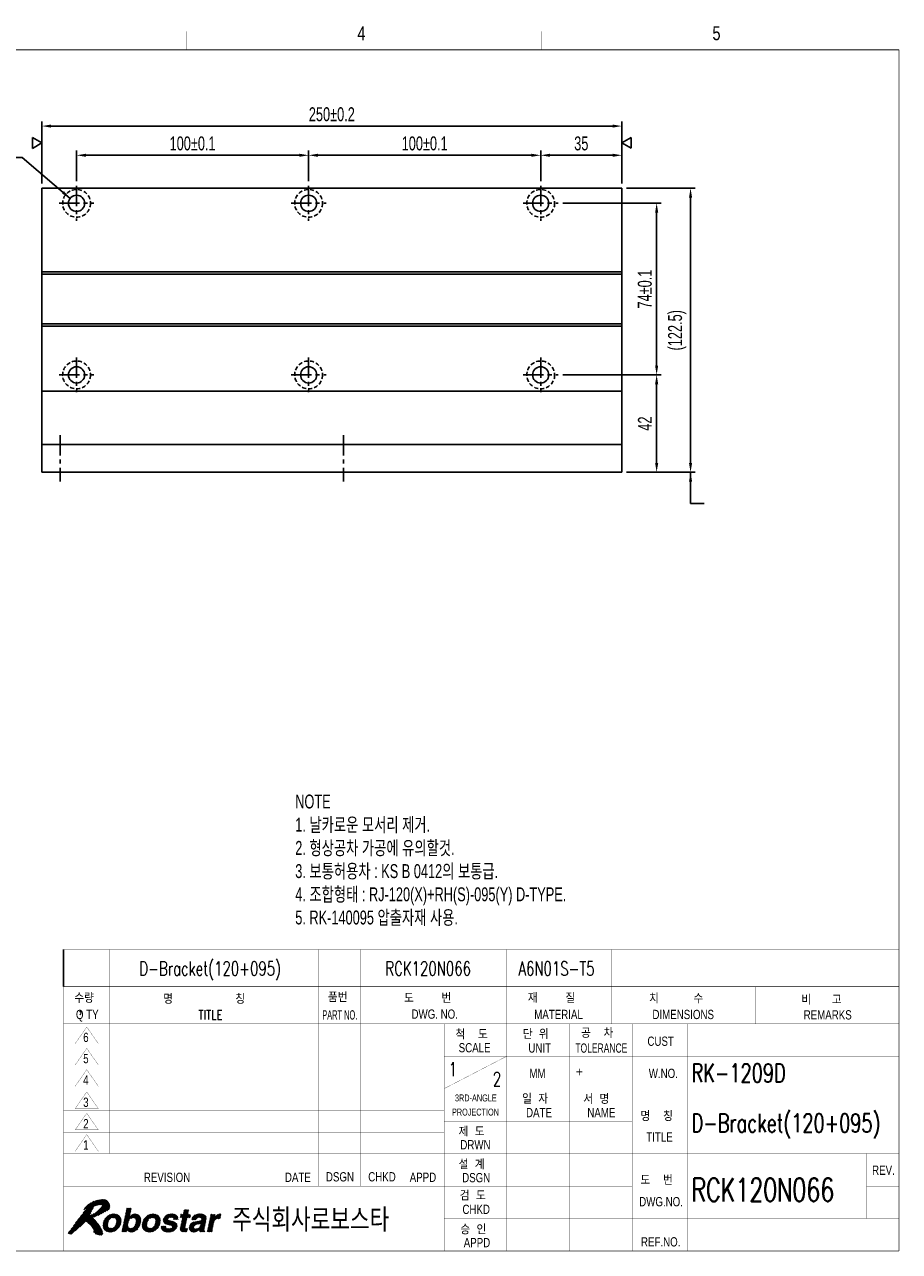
# Model space of a CAD drawing. Extents: x 14373 to 15142, y -9952 to -9412.
# Tile 2 of 2: x 14765 to 15142, y -9941 to -9412. Entities that reach past the tile are written whole.
import ezdxf
from ezdxf.enums import TextEntityAlignment as Align

# ---------------------------------------------------------------- set-up
doc = ezdxf.new("R2010")
doc.units = 0
doc.header["$LTSCALE"] = 7
doc.header["$MEASUREMENT"] = 0
doc.linetypes.add('CENTER', pattern=[2, 1.25, -0.25, 0.25, -0.25])
doc.linetypes.add('HIDDEN', pattern=[0.375, 0.25, -0.125])
doc.layers.get('0').update_dxf_attribs({"linetype": 'CONTINUOUS'})
doc.layers.get('DEFPOINTS').update_dxf_attribs({"linetype": 'CONTINUOUS'})
for name, color, linetype in [('1', 3, 'CENTER'), ('3', 4, 'CONTINUOUS'), ('CENTERLINE', 3, 'CENTER'), ('DIM', 4, 'CONTINUOUS'), ('DIMENSION', 4, 'CONTINUOUS'), ('HIDDENLINE', 5, 'HIDDEN')]:
    doc.layers.add(name, color=color, linetype=linetype)
doc.styles.add('GHS', font='romans.shx', dxfattribs={"bigfont": 'ghs.shx'})
doc.styles.add('HS', font='txt.shx', dxfattribs={"width": 0.8, "bigfont": 'hs.shx'})
doc.styles.add('KESTD1', font='simplex.shx', dxfattribs={"width": 0.7, "bigfont": 'hgs.shx'})
doc.styles.add('ROMANS', font='ROMANS.shx', dxfattribs={"width": 0.8})
doc.styles.get("Standard").update_dxf_attribs({"font": 'Gulim.ttf', "width": 0.7})
doc.dimstyles.new('A3', dxfattribs={"dimtxt": 3, "dimasz": 2, "dimexe": 1, "dimexo": 1, "dimgap": 1, "dimtad": 1, "dimdec": 4, "dimdsep": 46, "dimtxsty": 'Standard', "dimcen": 2.5, "dimclrd": 4, "dimclre": 4, "dimclrt": 9, "dimazin": 2, "dimtfac": 1, "dimtdec": 4, "dimtmove": 0, "dimatfit": 3, "dimfxl": 0, "dimtolj": 1, "dimarcsym": 0})

# ---------------------------------------------------------------- blocks, each defined once
blk = doc.blocks.new('*D14')
at = {"layer": 'DEFPOINTS', "color": 0}
for p in [(15022.23, -9482.55), (15051.8, -9482.55), (15022.23, -9605.05)]:
    blk.add_point(p, dxfattribs=at)
at = {"layer": 'DIMENSION', "color": 4, "lineweight": -2}
for p, q in [((15024.23, -9482.55), (15053.8, -9482.55)), ((15051.8, -9601.05), (15051.8, -9486.55)), ((15024.23, -9605.05), (15053.8, -9605.05))]:
    blk.add_line(p, q, dxfattribs=at)
at = {"layer": 'DIMENSION', "color": 4}
for points in [[(15051.14, -9486.55), (15052.47, -9486.55), (15051.8, -9482.55)], [(15051.14, -9601.05), (15052.47, -9601.05), (15051.8, -9605.05)]]:
    blk.add_solid(points, dxfattribs=at)
at = {"layer": 'DIMENSION', "color": 9, "insert": (15046.03, -9543.8), "char_height": 6, "attachment_point": 5, "rotation": 90}
blk.add_mtext('\\A1;(122.5)', dxfattribs=at)
blk = doc.blocks.new('*D13')
at = {"layer": 'DEFPOINTS', "color": 0}
for p in [(14994.73, -9489.05), (15037.19, -9489.05), (14994.73, -9563.05)]:
    blk.add_point(p, dxfattribs=at)
at = {"layer": 'DIMENSION', "color": 4, "lineweight": -2}
for p, q in [((14996.73, -9489.05), (15039.19, -9489.05)), ((15037.19, -9559.05), (15037.19, -9493.05)), ((14996.73, -9563.05), (15039.19, -9563.05))]:
    blk.add_line(p, q, dxfattribs=at)
at = {"layer": 'DIMENSION', "color": 4}
for points in [[(15036.53, -9493.05), (15037.86, -9493.05), (15037.19, -9489.05)], [(15036.53, -9559.05), (15037.86, -9559.05), (15037.19, -9563.05)]]:
    blk.add_solid(points, dxfattribs=at)
at = {"layer": 'DIMENSION', "color": 9, "insert": (15032.11, -9526.05), "char_height": 6, "attachment_point": 5, "rotation": 90}
blk.add_mtext('\\A1;74±0.1', dxfattribs=at)
blk = doc.blocks.new('*D12')
at = {"layer": 'DEFPOINTS', "color": 0}
for p in [(14994.73, -9563.05), (15037.19, -9563.05), (15022.23, -9605.05)]:
    blk.add_point(p, dxfattribs=at)
at = {"layer": 'DIMENSION', "color": 4, "lineweight": -2}
for p, q in [((14996.73, -9563.05), (15039.19, -9563.05)), ((15037.19, -9601.05), (15037.19, -9567.05)), ((15024.23, -9605.05), (15039.19, -9605.05))]:
    blk.add_line(p, q, dxfattribs=at)
at = {"layer": 'DIMENSION', "color": 4}
for points in [[(15036.53, -9567.05), (15037.86, -9567.05), (15037.19, -9563.05)], [(15036.53, -9601.05), (15037.86, -9601.05), (15037.19, -9605.05)]]:
    blk.add_solid(points, dxfattribs=at)
at = {"layer": 'DIMENSION', "color": 9, "insert": (15032.11, -9584.05), "char_height": 6, "attachment_point": 5, "rotation": 90}
blk.add_mtext('\\A1;42', dxfattribs=at)
blk = doc.blocks.new('SF10', base_point=(-7639.68, -6381.14))
at = {"layer": 'DIMENSION'}
for p, q in [((-7639.68, -6380.14), (-7639.1, -6381.14)), ((-7639.68, -6380.14), (-7638.52, -6380.14)), ((-7638.52, -6380.14), (-7639.1, -6381.14))]:
    blk.add_line(p, q, dxfattribs=at)
blk = doc.blocks.new('*D11')
at = {"layer": 'DEFPOINTS', "color": 0}
for p in [(15022.23, -9455.75), (14772.23, -9482.55), (15022.23, -9482.55)]:
    blk.add_point(p, dxfattribs=at)
at = {"layer": 'DIMENSION', "color": 4, "lineweight": -2}
for p, q in [((14772.23, -9480.55), (14772.23, -9453.75)), ((15022.23, -9480.55), (15022.23, -9453.75)), ((14776.23, -9455.75), (15018.23, -9455.75))]:
    blk.add_line(p, q, dxfattribs=at)
at = {"layer": 'DIMENSION', "color": 4}
for points in [[(14776.23, -9455.09), (14776.23, -9456.42), (14772.23, -9455.75)], [(15018.23, -9455.09), (15018.23, -9456.42), (15022.23, -9455.75)]]:
    blk.add_solid(points, dxfattribs=at)
at = {"layer": 'DIMENSION', "color": 9, "insert": (14897.23, -9450.68), "char_height": 6, "attachment_point": 5}
blk.add_mtext('\\A1;250±0.2', dxfattribs=at)
blk = doc.blocks.new('*D10')
at = {"layer": 'DEFPOINTS', "color": 0}
for p in [(14887.23, -9468.34), (14787.23, -9481.55), (14887.23, -9481.55)]:
    blk.add_point(p, dxfattribs=at)
at = {"layer": 'DIMENSION', "color": 4, "lineweight": -2}
for p, q in [((14787.23, -9479.55), (14787.23, -9466.34)), ((14791.23, -9468.34), (14883.23, -9468.34)), ((14887.23, -9479.55), (14887.23, -9466.34))]:
    blk.add_line(p, q, dxfattribs=at)
at = {"layer": 'DIMENSION', "color": 4}
for points in [[(14791.23, -9467.68), (14791.23, -9469.01), (14787.23, -9468.34)], [(14883.23, -9467.68), (14883.23, -9469.01), (14887.23, -9468.34)]]:
    blk.add_solid(points, dxfattribs=at)
at = {"layer": 'DIMENSION', "color": 9, "insert": (14837.23, -9463.26), "char_height": 6, "attachment_point": 5}
blk.add_mtext('\\A1;100±0.1', dxfattribs=at)
blk = doc.blocks.new('*D9')
at = {"layer": 'DEFPOINTS', "color": 0}
for p in [(14987.23, -9468.34), (14887.23, -9481.55), (14987.23, -9481.55)]:
    blk.add_point(p, dxfattribs=at)
at = {"layer": 'DIMENSION', "color": 4, "lineweight": -2}
for p, q in [((14887.23, -9479.55), (14887.23, -9466.34)), ((14891.23, -9468.34), (14983.23, -9468.34)), ((14987.23, -9479.55), (14987.23, -9466.34))]:
    blk.add_line(p, q, dxfattribs=at)
at = {"layer": 'DIMENSION', "color": 4}
for points in [[(14891.23, -9467.68), (14891.23, -9469.01), (14887.23, -9468.34)], [(14983.23, -9467.68), (14983.23, -9469.01), (14987.23, -9468.34)]]:
    blk.add_solid(points, dxfattribs=at)
at = {"layer": 'DIMENSION', "color": 9, "insert": (14937.23, -9463.26), "char_height": 6, "attachment_point": 5}
blk.add_mtext('\\A1;100±0.1', dxfattribs=at)
blk = doc.blocks.new('*D8')
at = {"layer": 'DEFPOINTS', "color": 0}
for p in [(15022.23, -9468.34), (14987.23, -9481.55), (15022.23, -9482.55)]:
    blk.add_point(p, dxfattribs=at)
at = {"layer": 'DIMENSION', "color": 4, "lineweight": -2}
for p, q in [((14987.23, -9479.55), (14987.23, -9466.34)), ((14991.23, -9468.34), (15018.23, -9468.34)), ((15022.23, -9480.55), (15022.23, -9466.34))]:
    blk.add_line(p, q, dxfattribs=at)
at = {"layer": 'DIMENSION', "color": 4}
for points in [[(14991.23, -9467.68), (14991.23, -9469.01), (14987.23, -9468.34)], [(15018.23, -9467.68), (15018.23, -9469.01), (15022.23, -9468.34)]]:
    blk.add_solid(points, dxfattribs=at)
at = {"layer": 'DIMENSION', "color": 9, "insert": (15004.73, -9463.27), "char_height": 6, "attachment_point": 5}
blk.add_mtext('\\A1;35', dxfattribs=at)
blk = doc.blocks.new('*X1')
at = {"color": 0}
for p, q in [((8.49, 5.4), (11.07, 7.98)), ((8.51, 5.59), (10.91, 7.99)), ((8.53, 5.79), (10.72, 7.98)), ((8.55, 5.98), (10.52, 7.96)), ((10.39, 7.12), (11.23, 7.96)), ((12.85, 5.52), (15.32, 7.98)), ((12.9, 5.74), (15.11, 7.96)), ((13.14, 6.86), (14.39, 8.11)), ((13.19, 7.09), (14.44, 8.34)), ((13.23, 7.31), (14.48, 8.56)), ((13.28, 7.54), (14.53, 8.79)), ((13.33, 7.76), (14.58, 9.01)), ((13.38, 7.99), (14.6, 9.21)), ((13.42, 8.21), (14.42, 9.21)), ((13.47, 8.44), (14.24, 9.21)), ((13.52, 8.66), (14.07, 9.21)), ((13.57, 8.88), (13.89, 9.21)), ((13.62, 9.11), (13.71, 9.21)), ((14.54, 7.03), (15.5, 7.99)), ((14.81, 7.12), (15.66, 7.97)), ((15.01, 7.14), (15.81, 7.95)), ((16.95, 5.55), (19.39, 7.99)), ((16.97, 5.74), (19.21, 7.98)), ((16.98, 5.94), (19.01, 7.96)), ((17.04, 6.17), (18.81, 7.94)), ((18.58, 7), (19.55, 7.97)), ((18.88, 7.13), (19.71, 7.95)), ((21.49, 6.55), (22.9, 7.96)), ((21.51, 6.39), (23.09, 7.98)), ((21.52, 6.23), (23.28, 7.99)), ((21.59, 6.13), (23.45, 7.99)), ((22.87, 7.23), (23.62, 7.98)), ((23.07, 7.25), (23.77, 7.95)), ((25.14, 7.2), (26.85, 8.91)), ((25.31, 7.2), (26.97, 8.85)), ((25.49, 7.2), (26.92, 8.63)), ((25.53, 6.71), (26.78, 7.95)), ((25.58, 6.93), (26.83, 8.18)), ((25.63, 7.15), (26.88, 8.4)), ((25.82, 8.05), (26.67, 8.91)), ((25.86, 8.28), (26.5, 8.91)), ((25.91, 8.5), (26.32, 8.91)), ((25.96, 8.73), (26.14, 8.91)), ((27.64, 6.69), (28.89, 7.94)), ((27.81, 6.69), (29.1, 7.98)), ((27.99, 6.69), (29.29, 7.99)), ((28.17, 6.69), (29.47, 8)), ((28.34, 6.69), (29.64, 7.99)), ((29.02, 7.19), (29.81, 7.98)), ((29.22, 7.21), (29.95, 7.95)), ((31.21, 5.32), (33.89, 7.99)), ((31.26, 5.54), (33.71, 7.99)), ((31.31, 5.76), (33.51, 7.97)), ((8.52, 5.25), (9.68, 6.41)), ((8.55, 5.1), (9.59, 6.15)), ((8.58, 4.96), (9.54, 5.92)), ((8.62, 6.23), (10.31, 7.92)), ((8.64, 4.84), (9.52, 5.72)), ((8.7, 6.49), (10.04, 7.84)), ((8.7, 4.73), (9.52, 5.54)), ((8.77, 4.61), (9.54, 5.39)), ((8.88, 6.84), (9.71, 7.68)), ((9.99, 4.07), (12.42, 6.5)), ((10.17, 4.08), (12.4, 6.3)), ((10.37, 4.1), (12.38, 6.1)), ((10.58, 4.12), (12.32, 5.87)), ((10.6, 7.15), (11.38, 7.94)), ((10.78, 7.16), (11.51, 7.89)), ((10.84, 4.21), (12.23, 5.6)), ((10.93, 7.13), (11.64, 7.84)), ((11.05, 5.31), (12.42, 6.68)), ((11.06, 7.09), (11.77, 7.79)), ((11.17, 7.02), (11.87, 7.71)), ((11.26, 6.93), (11.96, 7.64)), ((11.26, 5.69), (12.4, 6.83)), ((11.33, 6.82), (12.06, 7.56)), ((11.34, 5.95), (12.37, 6.98)), ((11.37, 6.69), (12.14, 7.46)), ((11.38, 6.17), (12.34, 7.12)), ((11.4, 6.54), (12.21, 7.35)), ((11.4, 6.36), (12.28, 7.24)), ((12.57, 4.17), (13.86, 5.46)), ((12.61, 4.39), (13.85, 5.63)), ((12.66, 4.62), (13.87, 5.83)), ((12.71, 4.84), (13.91, 6.05)), ((12.73, 4.16), (13.89, 5.32)), ((12.76, 5.07), (13.99, 6.3)), ((12.8, 5.29), (14.14, 6.63)), ((12.95, 5.97), (14.85, 7.87)), ((13, 6.19), (14.24, 7.44)), ((13.04, 6.42), (14.29, 7.66)), ((13.09, 6.64), (14.34, 7.89)), ((14.27, 4.1), (16.65, 6.49)), ((14.41, 4.07), (16.63, 6.29)), ((14.58, 4.06), (16.6, 6.09)), ((14.78, 4.09), (16.54, 5.84)), ((14.99, 4.12), (16.46, 5.59)), ((15.16, 7.12), (15.94, 7.9)), ((15.19, 5.21), (16.67, 6.68)), ((15.29, 7.08), (16.06, 7.84)), ((15.4, 7.01), (16.18, 7.79)), ((15.46, 5.65), (16.65, 6.84)), ((15.49, 6.91), (16.27, 7.7)), ((15.55, 6.81), (16.36, 7.61)), ((15.55, 5.92), (16.63, 7)), ((15.59, 6.67), (16.44, 7.52)), ((15.6, 6.14), (16.61, 7.15)), ((15.62, 6.51), (16.5, 7.4)), ((15.62, 6.34), (16.55, 7.27)), ((16.94, 5.37), (18.28, 6.71)), ((16.97, 5.22), (18.1, 6.34)), ((17, 5.07), (18.02, 6.09)), ((17.03, 4.92), (17.98, 5.87)), ((17.09, 4.81), (17.96, 5.68)), ((17.13, 6.43), (18.55, 7.86)), ((17.16, 4.7), (17.96, 5.5)), ((17.23, 4.59), (17.99, 5.36)), ((17.25, 6.73), (18.26, 7.74)), ((18.31, 4.08), (20.87, 6.64)), ((18.47, 4.06), (20.85, 6.45)), ((18.66, 4.08), (20.84, 6.25)), ((18.86, 4.1), (20.82, 6.06)), ((19.08, 4.15), (20.74, 5.8)), ((19.09, 7.16), (19.86, 7.92)), ((19.26, 7.15), (19.98, 7.88)), ((19.34, 4.23), (20.65, 5.54)), ((19.41, 7.13), (20.11, 7.83)), ((19.53, 7.07), (20.24, 7.77)), ((19.64, 7), (20.33, 7.7)), ((19.67, 5.62), (20.84, 6.79)), ((19.72, 6.91), (20.43, 7.62)), ((19.77, 5.89), (20.82, 6.94)), ((19.79, 6.79), (20.53, 7.54)), ((19.82, 6.65), (20.6, 7.43)), ((19.82, 6.12), (20.79, 7.09)), ((19.84, 6.32), (20.73, 7.21)), ((19.85, 6.5), (20.67, 7.32)), ((21.04, 5.04), (21.35, 5.36)), ((21.04, 5.22), (21.18, 5.36)), ((21.05, 4.87), (21.53, 5.36)), ((21.1, 4.75), (21.71, 5.36)), ((21.15, 4.62), (21.88, 5.36)), ((21.22, 4.52), (22.05, 5.35)), ((21.47, 6.72), (22.69, 7.93)), ((21.54, 6.96), (22.42, 7.84)), ((21.69, 6.04), (22.49, 6.84)), ((21.78, 5.96), (22.55, 6.73)), ((21.79, 7.38), (22.01, 7.61)), ((21.87, 5.87), (22.64, 6.65)), ((22, 5.82), (22.78, 6.6)), ((22.13, 5.78), (22.91, 6.56)), ((22.26, 5.73), (23.05, 6.52)), ((22.39, 5.69), (23.19, 6.49)), ((22.53, 5.65), (23.34, 6.46)), ((22.54, 4.06), (24.39, 5.92)), ((22.68, 5.62), (23.48, 6.42)), ((22.72, 4.07), (24.43, 5.78)), ((22.82, 5.59), (23.62, 6.38)), ((22.91, 4.08), (24.45, 5.62)), ((22.97, 5.55), (23.75, 6.34)), ((23.1, 5.51), (23.88, 6.29)), ((23.13, 4.13), (24.47, 5.46)), ((23.23, 5.47), (24.01, 6.24)), ((23.24, 7.24), (23.92, 7.92)), ((23.35, 5.41), (24.12, 6.17)), ((23.4, 7.22), (24.05, 7.88)), ((23.41, 5.29), (24.21, 6.09)), ((23.44, 5.15), (24.3, 6.01)), ((23.53, 7.18), (24.17, 7.82)), ((23.63, 7.1), (24.29, 7.77)), ((23.68, 6.98), (24.38, 7.68)), ((23.7, 6.82), (24.48, 7.6)), ((23.82, 6.76), (24.55, 7.49)), ((23.99, 6.76), (24.6, 7.37)), ((24.17, 6.76), (24.65, 7.24)), ((24.35, 6.76), (24.66, 7.07)), ((24.52, 6.76), (24.66, 6.9)), ((25.12, 4.7), (26.35, 5.93)), ((25.13, 4.54), (26.3, 5.71)), ((25.15, 4.91), (26.4, 6.16)), ((25.17, 7.41), (25.66, 7.9)), ((25.18, 4.41), (26.25, 5.49)), ((25.2, 5.13), (26.45, 6.38)), ((25.22, 7.63), (25.49, 7.9)), ((25.24, 5.36), (26.49, 6.61)), ((25.27, 7.86), (25.31, 7.9)), ((25.29, 5.58), (26.54, 6.83)), ((25.34, 5.81), (26.59, 7.06)), ((25.39, 6.03), (27.25, 7.9)), ((25.44, 6.26), (27.08, 7.9)), ((25.48, 6.48), (26.9, 7.9)), ((26.73, 7.2), (27.37, 7.83)), ((26.9, 7.2), (27.32, 7.61)), ((27.07, 4.89), (28.55, 6.36)), ((27.08, 7.2), (27.27, 7.38)), ((27.09, 4.72), (28.75, 6.39)), ((27.09, 5.08), (28.33, 6.32)), ((27.12, 4.58), (28.96, 6.42)), ((27.15, 5.32), (28.09, 6.26)), ((27.18, 4.46), (29.17, 6.45)), ((27.3, 5.64), (27.76, 6.1)), ((27.61, 6.84), (28.66, 7.89)), ((27.74, 7.15), (28.37, 7.77)), ((28.42, 4.11), (30.63, 6.32)), ((28.61, 5.72), (29.37, 6.48)), ((28.67, 4.19), (30.58, 6.1)), ((28.84, 5.77), (30.64, 7.57)), ((29.04, 4.39), (30.53, 5.87)), ((29.05, 5.8), (30.7, 7.45)), ((29.27, 5.85), (30.75, 7.33)), ((29.31, 4.48), (30.48, 5.65)), ((29.31, 4.3), (30.43, 5.42)), ((29.38, 7.2), (30.1, 7.92)), ((29.38, 5.25), (30.67, 6.54)), ((29.5, 5.55), (30.72, 6.77)), ((29.53, 7.17), (30.23, 7.87)), ((29.55, 5.77), (30.75, 6.98)), ((29.56, 5.96), (30.76, 7.16)), ((29.65, 7.12), (30.35, 7.82)), ((29.73, 7.02), (30.46, 7.75)), ((29.76, 6.87), (30.56, 7.67)), ((30.97, 4.19), (32.22, 5.44)), ((31.02, 4.42), (32.27, 5.67)), ((31.07, 4.64), (32.32, 5.89)), ((31.12, 4.87), (32.37, 6.12)), ((31.16, 5.09), (32.45, 6.38)), ((31.36, 5.99), (33.25, 7.89)), ((31.4, 6.21), (32.6, 7.41)), ((31.45, 6.44), (32.65, 7.63)), ((31.5, 6.66), (32.69, 7.86)), ((31.55, 6.89), (32.56, 7.9)), ((31.59, 7.11), (32.38, 7.9)), ((31.64, 7.34), (32.2, 7.9)), ((31.69, 7.56), (32.03, 7.9)), ((31.74, 7.79), (31.85, 7.9)), ((32.98, 6.91), (33.92, 7.85)), ((33.22, 6.97), (33.87, 7.62)), ((33.42, 6.99), (33.83, 7.4)), ((33.6, 7), (33.78, 7.18)), ((8.84, 4.51), (9.58, 5.25)), ((8.94, 4.44), (9.65, 5.14)), ((9.04, 4.36), (9.73, 5.05)), ((9.14, 4.28), (9.84, 4.98)), ((9.26, 4.23), (9.97, 4.93)), ((9.39, 4.18), (10.12, 4.91)), ((9.52, 4.13), (10.29, 4.9)), ((9.67, 4.1), (10.5, 4.93)), ((9.83, 4.09), (10.82, 5.07)), ((11.15, 4.34), (12.09, 5.28)), ((12.91, 4.16), (13.94, 5.19)), ((13.09, 4.16), (14.01, 5.09)), ((13.26, 4.16), (13.6, 4.49)), ((13.44, 4.16), (13.55, 4.27)), ((13.67, 4.57), (14.1, 5)), ((13.73, 4.45), (14.21, 4.93)), ((13.81, 4.36), (14.35, 4.9)), ((13.9, 4.27), (14.51, 4.87)), ((14.01, 4.2), (14.71, 4.9)), ((14.13, 4.15), (15.04, 5.05)), ((15.25, 4.2), (16.31, 5.27)), ((15.69, 4.46), (16.01, 4.79)), ((17.31, 4.5), (18.04, 5.23)), ((17.41, 4.42), (18.11, 5.12)), ((17.51, 4.34), (18.2, 5.03)), ((17.61, 4.26), (18.31, 4.96)), ((17.74, 4.22), (18.45, 4.93)), ((17.87, 4.17), (18.6, 4.9)), ((17.99, 4.12), (18.79, 4.91)), ((18.15, 4.1), (18.99, 4.94)), ((19.7, 4.41), (20.46, 5.17)), ((21.31, 4.43), (22.05, 5.17)), ((21.4, 4.35), (22.09, 5.04)), ((21.52, 4.29), (22.18, 4.94)), ((21.64, 4.23), (22.29, 4.88)), ((21.76, 4.17), (22.43, 4.84)), ((21.91, 4.14), (22.58, 4.82)), ((22.05, 4.11), (22.75, 4.81)), ((22.2, 4.09), (22.94, 4.82)), ((22.37, 4.07), (23.19, 4.9)), ((23.37, 4.19), (24.45, 5.27)), ((23.65, 4.3), (24.34, 4.98)), ((25.25, 4.31), (26.21, 5.26)), ((25.35, 4.23), (26.17, 5.04)), ((25.49, 4.19), (26.22, 4.92)), ((25.62, 4.14), (26.35, 4.87)), ((25.79, 4.13), (26.52, 4.86)), ((25.95, 4.12), (26.7, 4.87)), ((26.13, 4.12), (26.7, 4.69)), ((26.31, 4.12), (26.65, 4.47)), ((26.49, 4.13), (26.6, 4.24)), ((27.25, 4.36), (28.09, 5.2)), ((27.34, 4.27), (28.09, 5.02)), ((27.44, 4.2), (28.15, 4.9)), ((27.57, 4.14), (28.24, 4.82)), ((27.7, 4.1), (28.37, 4.77)), ((27.85, 4.08), (28.55, 4.77)), ((28.02, 4.06), (28.77, 4.82)), ((28.21, 4.08), (29.08, 4.95)), ((29.35, 4.16), (30.39, 5.2)), ((29.53, 4.16), (30.34, 4.97)), ((29.7, 4.16), (30.3, 4.76)), ((29.88, 4.16), (30.28, 4.56)), ((30.06, 4.16), (30.31, 4.41)), ((30.23, 4.16), (30.39, 4.32)), ((31.12, 4.16), (32.18, 5.22)), ((31.29, 4.16), (32.13, 4.99)), ((31.47, 4.16), (32.08, 4.77)), ((31.65, 4.16), (32.03, 4.54)), ((31.82, 4.16), (31.98, 4.32))]:
    blk.add_line(p, q, dxfattribs=at)
blk = doc.blocks.new('*X2')
at = {"color": 0}
for p, q in [((2.13, 5.4), (7.75, 11.03)), ((2.6, 6.05), (7.53, 10.98)), ((3.09, 6.72), (7.3, 10.93)), ((3.62, 7.42), (7.08, 10.88)), ((4.25, 8.23), (6.86, 10.84)), ((4.83, 8.99), (6.55, 10.71)), ((5.05, 6.2), (9.58, 10.73)), ((5.15, 6.12), (9.65, 10.62)), ((6.55, 9.65), (7.97, 11.06)), ((6.85, 9.77), (8.18, 11.1)), ((7.1, 9.84), (8.37, 11.11)), ((7.32, 9.89), (8.55, 11.11)), ((7.53, 9.92), (8.72, 11.11)), ((7.73, 9.94), (8.87, 11.08)), ((7.92, 9.96), (9.01, 11.05)), ((8.11, 9.97), (9.15, 11.01)), ((8.22, 9.54), (9.49, 10.81)), ((8.25, 9.93), (9.26, 10.94)), ((8.29, 9.8), (9.37, 10.88)), ((1.02, 3.77), (6.2, 8.94)), ((1.09, 4.01), (6.36, 9.27)), ((1.16, 3.72), (6.04, 8.6)), ((1.3, 3.69), (5.87, 8.26)), ((1.64, 4.74), (6.53, 9.63)), ((4.36, 8.87), (5.87, 10.38)), ((4.5, 9.19), (5.44, 10.12)), ((4.79, 9.12), (6.22, 10.55)), ((4.84, 6.34), (6.57, 8.07)), ((4.94, 6.27), (7.07, 8.4)), ((6.53, 7.33), (9.72, 10.52)), ((6.82, 7.44), (9.78, 10.4)), ((7.12, 7.56), (9.84, 10.28)), ((7.43, 7.69), (9.88, 10.15)), ((7.76, 7.85), (9.92, 10.01)), ((8.1, 8.01), (9.95, 9.86)), ((8.47, 8.2), (9.95, 9.69)), ((8.87, 8.43), (9.95, 9.51)), ((9.32, 8.7), (9.89, 9.27)), ((1.45, 3.66), (5.66, 7.87)), ((1.62, 3.65), (5.61, 7.64)), ((2.49, 4.35), (5.89, 7.74)), ((3.53, 5.21), (4.72, 6.4)), ((4.73, 6.41), (6.2, 7.88)), ((5.25, 6.04), (6.34, 7.14)), ((5.34, 5.96), (6.44, 7.06)), ((5.44, 5.88), (6.53, 6.97)), ((5.54, 5.8), (6.62, 6.89)), ((5.62, 5.71), (6.71, 6.8)), ((5.71, 5.62), (6.79, 6.71)), ((5.8, 5.54), (6.88, 6.62)), ((5.89, 5.45), (6.96, 6.52)), ((5.97, 5.35), (7.05, 6.43)), ((6.04, 5.25), (7.13, 6.33)), ((6.12, 5.15), (7.2, 6.23)), ((6.2, 5.05), (7.28, 6.13)), ((6.27, 4.94), (7.36, 6.03)), ((6.33, 4.83), (7.44, 5.93)), ((6.4, 4.72), (7.51, 5.83)), ((6.46, 4.61), (7.58, 5.72)), ((6.51, 4.48), (7.65, 5.62)), ((6.56, 4.36), (7.72, 5.51)), ((6.57, 4.01), (7.86, 5.29)), ((6.61, 4.23), (7.79, 5.4)), ((6.49, 4.11), (6.54, 4.15)), ((6.65, 3.92), (7.92, 5.18)), ((6.74, 3.83), (7.99, 5.07)), ((6.83, 3.74), (8.05, 4.96)), ((6.92, 3.65), (8.12, 4.85)), ((7.05, 3.6), (8.18, 4.73)), ((7.2, 3.58), (8.24, 4.62)), ((7.34, 3.54), (8.3, 4.5)), ((7.48, 3.51), (8.35, 4.37)), ((7.62, 3.47), (8.37, 4.22)), ((7.77, 3.44), (8.4, 4.07)), ((7.93, 3.42), (8.43, 3.92)), ((8.13, 3.44), (8.44, 3.75))]:
    blk.add_line(p, q, dxfattribs=at)
blk = doc.blocks.new('LOGO-ROBOSTAR')
at = {"color": 230, "const_width": 0.00973}
for points in [[(9.53, 10.79), (9.13, 11.02), (8.68, 11.12), (8.21, 11.1), (7.73, 11.02), (7.27, 10.92), (6.83, 10.83), (6.33, 10.61), (5.82, 10.35), (5.33, 10.06), (4.89, 9.7), (4.53, 9.27), (4.31, 8.74), (4.38, 8.82), (4.46, 8.88), (4.54, 8.94), (4.62, 9), (4.7, 9.06), (4.78, 9.12), (4.81, 9.1), (4.83, 9.07), (4.83, 9.04), (4.83, 9), (4.83, 8.96), (4.83, 8.93), (4.15, 8.1), (3.49, 7.26), (2.85, 6.39), (2.22, 5.52), (1.58, 4.66), (0.93, 3.8), (1.07, 3.75), (1.2, 3.71), (1.35, 3.68), (1.49, 3.66), (1.64, 3.65), (1.79, 3.66), (2.27, 4.16), (2.78, 4.6), (3.3, 5.02), (3.81, 5.44), (4.29, 5.9), (4.73, 6.42), (5.14, 6.14), (5.53, 5.81), (5.89, 5.45), (6.2, 5.05), (6.46, 4.62), (6.63, 4.18), (6.61, 4.14), (6.58, 4.14), (6.55, 4.15), (6.52, 4.16), (6.48, 4.18), (6.44, 4.18), (6.51, 4.08), (6.59, 3.98), (6.68, 3.89), (6.78, 3.79), (6.87, 3.7), (6.97, 3.61), (7.21, 3.58), (7.45, 3.52), (7.69, 3.45), (7.93, 3.42), (8.16, 3.45), (8.39, 3.56), (8.43, 3.71), (8.44, 3.85), (8.42, 3.99), (8.39, 4.13), (8.36, 4.28), (8.34, 4.42), (8.07, 4.93), (7.77, 5.43), (7.44, 5.93), (7.08, 6.4), (6.68, 6.83), (6.25, 7.22), (6.85, 7.45), (7.44, 7.7), (8.01, 7.97), (8.58, 8.26), (9.13, 8.58), (9.67, 8.93), (9.87, 9.21), (9.96, 9.53), (9.95, 9.87), (9.87, 10.21), (9.72, 10.52)], [(8.2, 9.45), (7.81, 9.02), (7.39, 8.64), (6.95, 8.3), (6.48, 8.02), (6, 7.79), (5.5, 7.6), (5.7, 7.93), (5.88, 8.27), (6.04, 8.61), (6.21, 8.96), (6.37, 9.3), (6.54, 9.64), (6.8, 9.75), (7.06, 9.83), (7.34, 9.89), (7.62, 9.93), (7.91, 9.96), (8.2, 9.97), (8.28, 9.91), (8.3, 9.83), (8.28, 9.74), (8.25, 9.64), (8.22, 9.55)]]:
    blk.add_lwpolyline(points, close=True, dxfattribs=at)
at = {"color": 5, "const_width": 0.00973}
for points in [[(10.04, 4.06), (9.56, 4.11), (9.15, 4.27), (8.81, 4.54), (8.59, 4.92), (8.49, 5.42), (8.55, 6.03), (8.75, 6.64), (9.06, 7.14), (9.45, 7.52), (9.89, 7.79), (10.38, 7.94), (10.88, 8), (11.36, 7.94), (11.78, 7.79), (12.11, 7.52), (12.34, 7.14), (12.43, 6.64), (12.37, 6.03), (12.17, 5.42), (11.86, 4.92), (11.48, 4.54), (11.03, 4.27), (10.54, 4.11)], [(14.24, 7.41), (14.25, 7.41), (14.37, 7.54), (14.52, 7.67), (14.7, 7.79), (14.91, 7.9), (15.16, 7.97), (15.46, 8), (15.85, 7.94), (16.18, 7.78), (16.44, 7.52), (16.61, 7.15), (16.67, 6.66), (16.6, 6.07), (16.46, 5.57), (16.23, 5.09), (15.94, 4.68), (15.56, 4.36), (15.12, 4.14), (14.6, 4.06), (14.4, 4.08), (14.2, 4.12), (14.02, 4.19), (13.87, 4.3), (13.73, 4.44), (13.64, 4.63), (13.63, 4.63), (13.53, 4.16), (12.56, 4.16), (13.64, 9.21), (14.62, 9.21)], [(18.49, 4.06), (18.01, 4.11), (17.59, 4.27), (17.25, 4.54), (17.03, 4.92), (16.93, 5.42), (16.99, 6.03), (17.2, 6.64), (17.5, 7.14), (17.89, 7.52), (18.34, 7.79), (18.82, 7.94), (19.32, 8), (19.8, 7.94), (20.22, 7.79), (20.55, 7.52), (20.78, 7.14), (20.87, 6.64), (20.81, 6.03), (20.61, 5.42), (20.31, 4.92), (19.92, 4.54), (19.47, 4.27), (18.99, 4.11)], [(23.7, 6.76), (23.7, 6.88), (23.68, 6.99), (23.63, 7.1), (23.53, 7.18), (23.37, 7.23), (23.15, 7.25), (22.91, 7.24), (22.74, 7.19), (22.62, 7.13), (22.54, 7.05), (22.49, 6.97), (22.46, 6.89), (22.59, 6.66), (23, 6.53), (23.53, 6.41), (24.06, 6.23), (24.42, 5.9), (24.48, 5.35), (24.3, 4.87), (24.01, 4.53), (23.65, 4.3), (23.27, 4.15), (22.89, 4.08), (22.57, 4.06), (22.15, 4.09), (21.75, 4.18), (21.42, 4.33), (21.17, 4.58), (21.03, 4.91), (21.04, 5.36), (22.05, 5.36), (22.04, 5.2), (22.07, 5.07), (22.15, 4.96), (22.28, 4.88), (22.48, 4.83), (22.75, 4.81), (22.98, 4.83), (23.15, 4.88), (23.29, 4.95), (23.38, 5.03), (23.43, 5.12), (23.46, 5.19), (23.34, 5.43), (22.94, 5.56), (22.4, 5.68), (21.88, 5.86), (21.53, 6.19), (21.47, 6.75), (21.56, 7.03), (21.73, 7.31), (21.97, 7.58), (22.3, 7.79), (22.72, 7.94), (23.25, 8), (23.62, 7.98), (23.97, 7.91), (24.29, 7.77), (24.53, 7.55), (24.66, 7.22), (24.66, 6.76)], [(26.77, 7.9), (27.38, 7.9), (27.23, 7.2), (26.62, 7.2), (26.19, 5.17), (26.17, 5.07), (26.17, 4.99), (26.19, 4.93), (26.25, 4.89), (26.36, 4.87), (26.53, 4.86), (26.56, 4.86), (26.6, 4.87), (26.63, 4.87), (26.67, 4.87), (26.7, 4.87), (26.74, 4.88), (26.58, 4.13), (26.5, 4.13), (26.42, 4.13), (26.34, 4.12), (26.27, 4.12), (26.19, 4.12), (26.11, 4.12), (25.99, 4.12), (25.62, 4.14), (25.37, 4.22), (25.21, 4.34), (25.13, 4.5), (25.12, 4.7), (25.15, 4.93), (25.64, 7.2), (25.13, 7.2), (25.28, 7.9), (25.78, 7.9), (26, 8.91), (26.98, 8.91)], [(30.32, 4.89), (30.29, 4.7), (30.28, 4.55), (30.29, 4.45), (30.32, 4.38), (30.36, 4.34), (30.42, 4.31), (30.38, 4.16), (29.32, 4.16), (29.32, 4.24), (29.31, 4.31), (29.31, 4.37), (29.31, 4.43), (29.32, 4.51), (29.33, 4.6), (29.18, 4.48), (29.01, 4.36), (28.81, 4.25), (28.58, 4.15), (28.31, 4.09), (28, 4.06), (27.73, 4.09), (27.48, 4.17), (27.28, 4.32), (27.13, 4.53), (27.07, 4.8), (27.1, 5.15), (27.2, 5.49), (27.37, 5.77), (27.58, 5.99), (27.84, 6.16), (28.13, 6.28), (28.44, 6.35), (29.35, 6.48), (29.43, 6.49), (29.52, 6.52), (29.6, 6.56), (29.67, 6.61), (29.72, 6.68), (29.76, 6.77), (29.77, 6.95), (29.71, 7.07), (29.61, 7.15), (29.48, 7.19), (29.34, 7.21), (29.21, 7.21), (28.99, 7.19), (28.82, 7.12), (28.69, 7.03), (28.6, 6.92), (28.54, 6.8), (28.49, 6.69), (27.54, 6.69), (27.76, 7.18), (28.04, 7.54), (28.36, 7.77), (28.73, 7.91), (29.11, 7.98), (29.49, 8), (29.78, 7.98), (30.1, 7.92), (30.39, 7.8), (30.63, 7.6), (30.76, 7.31), (30.75, 6.91)], [(31.76, 7.9), (32.7, 7.9), (32.57, 7.25), (32.58, 7.25), (32.72, 7.44), (32.88, 7.61), (33.05, 7.77), (33.25, 7.89), (33.49, 7.97), (33.76, 8), (33.8, 8), (33.83, 7.99), (33.86, 7.99), (33.89, 7.99), (33.92, 7.99), (33.95, 7.98), (33.74, 6.99), (33.7, 6.99), (33.65, 6.99), (33.6, 7), (33.55, 7), (33.51, 7), (33.46, 7), (33.12, 6.96), (32.86, 6.86), (32.66, 6.71), (32.52, 6.52), (32.42, 6.32), (32.36, 6.11), (31.95, 4.16), (30.97, 4.16)], [(10.7, 7.17), (10.36, 7.12), (10.09, 6.98), (9.89, 6.78), (9.73, 6.54), (9.63, 6.28), (9.56, 6.03), (9.52, 5.78), (9.52, 5.52), (9.57, 5.28), (9.69, 5.08), (9.9, 4.94), (10.22, 4.89), (10.56, 4.94), (10.83, 5.08), (11.04, 5.28), (11.19, 5.52), (11.29, 5.78), (11.36, 6.03), (11.4, 6.28), (11.4, 6.54), (11.35, 6.78), (11.23, 6.98), (11.02, 7.12)], [(14.98, 7.15), (14.68, 7.1), (14.43, 6.97), (14.23, 6.77), (14.08, 6.52), (13.96, 6.24), (13.88, 5.95), (13.85, 5.67), (13.86, 5.42), (13.93, 5.2), (14.06, 5.03), (14.25, 4.91), (14.53, 4.87), (14.82, 4.92), (15.06, 5.07), (15.25, 5.27), (15.4, 5.51), (15.51, 5.76), (15.58, 6), (15.62, 6.29), (15.62, 6.56), (15.56, 6.8), (15.44, 6.98), (15.25, 7.1)], [(19.15, 7.17), (18.8, 7.12), (18.54, 6.98), (18.33, 6.78), (18.18, 6.54), (18.07, 6.28), (18, 6.03), (17.97, 5.78), (17.96, 5.52), (18.01, 5.28), (18.13, 5.08), (18.34, 4.94), (18.66, 4.89), (19, 4.94), (19.27, 5.08), (19.48, 5.28), (19.63, 5.52), (19.74, 5.78), (19.8, 6.03), (19.84, 6.28), (19.85, 6.54), (19.8, 6.78), (19.68, 6.98), (19.46, 7.12)], [(29.59, 5.98), (29.53, 5.94), (29.45, 5.91), (29.35, 5.87), (29.23, 5.84), (29.07, 5.81), (28.88, 5.78), (28.7, 5.74), (28.53, 5.69), (28.38, 5.62), (28.25, 5.53), (28.15, 5.39), (28.09, 5.21), (28.08, 5.06), (28.11, 4.94), (28.17, 4.86), (28.26, 4.8), (28.36, 4.77), (28.45, 4.76), (28.68, 4.79), (28.89, 4.85), (29.1, 4.96), (29.27, 5.11), (29.41, 5.29), (29.49, 5.5)]]:
    blk.add_lwpolyline(points, close=True, dxfattribs=at)
at = {"color": 230, "linetype": 'Continuous'}
blk.add_blockref('*X2', (0, 0), dxfattribs=at)
at = {"color": 5, "linetype": 'Continuous'}
blk.add_blockref('*X1', (0, 0), dxfattribs=at)
at = {"style": 'GHS', "width": 0.8}
blk.add_text('주식회사로보스타', height=5, dxfattribs=at).set_placement((36.32, 4.19))
blk = doc.blocks.new('A3-DJ')
for points, const_width in [([(30, 269), (410, 269)], 0.2), ([(410, 269), (410, 10)], 0.2), ([(230, 67), (410, 67)], 0.1), ([(230, 67), (230, 10)], 0.1), ([(30, 10), (410, 10)], 0.2)]:
    blk.add_lwpolyline(points, dxfattribs=dict(const_width=const_width))
at = {"layer": '3'}
blk.add_line((230, 75), (230, 67), dxfattribs=at)
at = {"layer": '3', "const_width": 0.05}
for points in [[(256.5, 273), (256.5, 269)], [(333, 273), (333, 269)], [(230, 75), (410, 75)], [(240, 75), (240, 31)], [(285, 75), (285, 24)], [(294, 75), (294, 24)], [(325.5, 75), (325.5, 10)], [(348, 75), (348, 59)], [(379, 67), (379, 59)], [(230, 59), (410, 59)], [(235, 58.3), (232.5, 54.7)], [(237.5, 54.7), (235, 58.3)], [(276, 59), (276, 24)], [(303, 59), (303, 24)], [(312, 59), (312, 10)], [(339, 59), (339, 10)], [(352.5, 59), (352.5, 10)], [(364.5, 59), (364.5, 10)], [(230, 54.2), (312, 54.2)], [(232.5, 54.7), (237.5, 54.7)], [(235, 53.7), (232.5, 50.1)], [(237.5, 50.1), (235, 53.7)], [(312, 52), (410, 52)], [(325.5, 52), (312, 45)], [(230, 49.6), (312, 49.6)], [(232.5, 50.1), (237.5, 50.1)], [(235, 49.1), (232.5, 45.5)], [(237.5, 45.5), (235, 49.1)], [(230, 45), (410, 45)], [(232.5, 45.5), (237.5, 45.5)], [(235, 44.3), (232.5, 40.7)], [(237.5, 40.7), (235, 44.3)], [(230, 40.2), (312, 40.2)], [(232.5, 40.7), (237.5, 40.7)], [(235, 39.7), (232.5, 36.1)], [(237.5, 36.1), (235, 39.7)], [(312, 38), (352.5, 38)], [(230, 35.6), (312, 35.6)], [(232.5, 36.1), (237.5, 36.1)], [(235, 35.1), (232.5, 31.5)], [(237.5, 31.5), (235, 35.1)], [(230, 31), (410, 31)], [(232.5, 31.5), (237.5, 31.5)], [(403, 31), (403, 17)], [(230, 24), (352.5, 24)], [(403, 24), (410, 24)], [(312, 17), (410, 17)]]:
    blk.add_lwpolyline(points, dxfattribs=at)
blk.add_blockref('LOGO-ROBOSTAR', (230, 10))
at = {"style": 'GHS'}
for s, p in [('수량', (232.32, 63.51)), ('명         칭', (251.47, 63.3)), ('품번', (286.96, 63.68)), ('도    번', (303.35, 63.48)), ('재    질', (330.03, 63.52)), ('치     수', (356.15, 63.4)), ('비   고', (388.96, 63.15)), ('공  차', (341.48, 55.96)), ('척  도', (314.43, 55.68)), ('단 위', (328.93, 55.71)), ('일 자', (328.8, 41.77)), ('서 명', (341.98, 41.72)), ('명  칭', (354.31, 38.03)), ('제 도', (315.12, 34.7)), ('설 계', (315.12, 27.63)), ('도  번', (354.29, 24.24)), ('검 도', (315.37, 20.92)), ('승 인', (315.49, 13.6))]:
    blk.add_text(s, height=2, dxfattribs=at).set_placement(p)
at = {"layer": '1', "color": 2, "linetype": 'Continuous', "style": 'ROMANS'}
blk.add_text(',', height=2, dxfattribs=at).set_placement((233.63, 62.23), align=Align.MIDDLE)
at = {"layer": '3'}
for s, height, width, p in [('4', 3, 0.8, (294.18, 272.54)), ('5', 3, 0.8, (370.68, 272.54)), ('Q TY', 2, 0.8, (235.12, 60.75)), ('PART NO.', 2, 0.55, (289.52, 60.91)), ('DWG. NO.', 2, 0.8, (309.97, 61.08)), ('MATERIAL', 2, 0.8, (336.65, 61)), ('DIMENSIONS', 2, 0.8, (363.51, 61)), ('REMARKS', 2, 0.8, (394.64, 60.92)), ('6', 2, 0.8, (234.82, 56.07)), ('CUST', 2, 0.8, (358.65, 55.23)), ('SCALE', 2, 0.8, (318.57, 53.83)), ('UNIT', 2, 0.8, (332.59, 53.75)), ('TOLERANCE', 2, 0.7, (345.87, 53.75)), ('5', 2, 0.8, (234.82, 51.47)), ('4', 2, 0.8, (234.82, 46.87)), ('MM', 2, 0.8, (332.11, 48.28)), ('W.NO.', 2, 0.8, (359.23, 48.3)), ('3', 2, 0.8, (234.82, 42.07)), ('3RD-ANGLE', 1.5, 0.8, (318.83, 43)), ('PROJECTION', 1.5, 0.8, (318.75, 39.95)), ('DATE', 2, 0.8, (332.44, 39.84)), ('NAME', 2, 0.8, (345.88, 39.84)), ('2', 2, 0.8, (234.82, 37.47)), ('TITLE', 2, 0.8, (358.41, 34.56)), ('1', 2, 0.8, (234.82, 32.87)), ('DRWN', 2, 0.8, (318.75, 32.91)), ('REVISION', 2, 0.8, (252.3, 25.89)), ('DATE', 2, 0.8, (280.49, 25.89)), ('DSGN', 2, 0.8, (289.55, 26)), ('CHKD', 2, 0.8, (298.61, 26)), ('APPD', 2, 0.8, (307.44, 25.89)), ('DSGN', 2, 0.8, (318.91, 25.82)), ('REV.', 2, 0.8, (406.65, 27.42)), ('DWG.NO.', 2, 0.8, (358.74, 20.64)), ('CHKD', 2, 0.8, (318.91, 18.99)), ('REF.NO.', 2, 0.8, (358.66, 11.98)), ('APPD', 2, 0.8, (319.08, 11.81))]:
    blk.add_text(s, height=height, dxfattribs=dict(at, width=width)).set_placement(p, align=Align.MIDDLE)
at = {"layer": '3', "style": 'HS', "width": 0.8}
blk.add_text('TITLE', height=2, dxfattribs=at).set_placement((261.67, 60.91), align=Align.MIDDLE)
at = {"layer": '3'}
blk.add_text('+', height=2, dxfattribs=at).set_placement((341.14, 48.65), align=Align.MIDDLE)

msp = doc.modelspace()

# ---------------------------------------------------------------- linework, layer by layer
for p, q in [((14772.23, -9482.55), (15022.23, -9482.55)), ((14772.23, -9605.05), (14772.23, -9482.55)), ((15022.23, -9482.55), (15022.23, -9605.05)), ((14772.23, -9518.55), (15022.23, -9518.55)), ((14772.23, -9519.55), (15022.23, -9519.55)), ((14772.23, -9541.05), (15022.23, -9541.05)), ((14772.23, -9542.05), (15022.23, -9542.05)), ((14772.23, -9570.05), (15022.23, -9570.05)), ((14772.23, -9593.05), (15022.23, -9593.05)), ((14772.23, -9605.05), (15022.23, -9605.05))]:
    msp.add_line(p, q)
for centre in [(14787.23, -9489.05), (14887.23, -9489.05), (14987.23, -9489.05), (14787.23, -9563.05), (14887.23, -9563.05), (14987.23, -9563.05)]:
    msp.add_circle(centre, 3.5)
at = {"layer": 'CENTERLINE'}
for p, q in [((14787.23, -9481.55), (14787.23, -9496.55)), ((14887.23, -9481.55), (14887.23, -9496.55)), ((14987.23, -9481.55), (14987.23, -9496.55)), ((14779.73, -9489.05), (14794.73, -9489.05)), ((14879.73, -9489.05), (14894.73, -9489.05)), ((14979.73, -9489.05), (14994.73, -9489.05)), ((14787.23, -9555.55), (14787.23, -9570.55)), ((14887.23, -9555.55), (14887.23, -9570.55)), ((14987.23, -9555.55), (14987.23, -9570.55)), ((14779.73, -9563.05), (14794.73, -9563.05)), ((14879.73, -9563.05), (14894.73, -9563.05)), ((14979.73, -9563.05), (14994.73, -9563.05)), ((14780.23, -9589.05), (14780.23, -9609.05)), ((14902.23, -9589.05), (14902.23, -9609.05))]:
    msp.add_line(p, q, dxfattribs=at)
at = {"layer": 'HIDDENLINE'}
for centre in [(14787.23, -9489.05), (14887.23, -9489.05), (14987.23, -9489.05), (14787.23, -9563.05), (14887.23, -9563.05), (14987.23, -9563.05)]:
    msp.add_circle(centre, 6, dxfattribs=at)

# ---------------------------------------------------------------- block references
at = {"xscale": 2, "yscale": 2, "zscale": 2}
msp.add_blockref('A3-DJ', (14321.62, -9960.83), dxfattribs=at)
at = {"layer": 'DIM', "yscale": 4}
for p, xscale, rotation in [((14772.23, -9465.35), 4, 90), ((15022.23, -9465.34), -4, 270)]:
    msp.add_blockref('SF10', p, dxfattribs=dict(at, xscale=xscale, rotation=rotation))

# ---------------------------------------------------------------- texts
at = {"style": 'KESTD1', "width": 0.7}
for s, height, p in [('RK-1209D', 8, (15052.22, -9868.06)), ('D-Bracket(120+095)', 8, (15052.22, -9889.61)), ('RCK120N066', 10, (15052.22, -9919.44))]:
    msp.add_text(s, height=height, dxfattribs=at).set_placement(p)
at = {"color": 9, "insert": (14881.47, -9744.01), "char_height": 6, "width": 340.0889, "attachment_point": 1}
msp.add_mtext('NOTE\\P1. 날카로운 모서리 제거.\\P2. 형상공차 가공에 유의할것.\\P3. 보통허용차 : KS B 0412의 보통급.\\P{\\C6;4. 조합형태 : RJ-120(X)+RH(S)-095(Y) D-TYPE.}\\P5. RK-140095 압출자재 사용.', dxfattribs=at)
at = {"layer": 'DIMENSION', "style": 'KESTD1', "width": 0.7}
for s, p in [('D-Bracket(120+095)', (14814.27, -9821.99)), ('RCK120N066', (14920.28, -9821.99)), ('A6N01S-T5', (14977.66, -9821.99)), ('1', (14947.59, -9865.41)), ('2', (14966.6, -9869.72))]:
    msp.add_text(s, height=6, dxfattribs=at).set_placement(p)

# ---------------------------------------------------------------- dimensions: what is measured, and where the dimension line sits
at = {"layer": 'DIMENSION'}
for base, p1, p2, override, picture, middle in [((15022.23, -9455.75), (14772.23, -9482.55), (15022.23, -9482.55), {"dimscale": 2, "dimdec": 1, "dimtol": 1, "dimtp": 0.2, "dimtm": 0.2}, '*D11', (14897.23, -9450.68)), ((14887.23, -9468.34), (14787.23, -9481.55), (14887.23, -9481.55), {"dimscale": 2, "dimgap": 1, "dimdec": 1, "dimtol": 1, "dimlim": 0, "dimtp": 0.1, "dimtm": 0.1}, '*D10', (14837.23, -9463.26)), ((14987.23, -9468.34), (14887.23, -9481.55), (14987.23, -9481.55), {"dimscale": 2, "dimdec": 1, "dimtol": 1, "dimtp": 0.1, "dimtm": 0.1}, '*D9', (14937.23, -9463.26)), ((15022.23, -9468.34), (14987.23, -9481.55), (15022.23, -9482.55), {"dimscale": 2, "dimdec": 1}, '*D8', (15004.73, -9463.27))]:
    dim = msp.add_linear_dim(base=base, p1=p1, p2=p2, dimstyle='A3', override=override, dxfattribs=at)
    dim.commit()
    dim.dimension.update_dxf_attribs({"geometry": picture, "text_midpoint": middle})
dim = msp.add_linear_dim(base=(15051.8, -9482.55), p1=(15022.23, -9605.05), p2=(15022.23, -9482.55), angle=90, text='(<>)', dimstyle='A3', override={"dimscale": 2, "dimdec": 1}, dxfattribs=at)
dim.commit()
dim.dimension.update_dxf_attribs({"geometry": '*D14', "text_midpoint": (15046.03, -9543.8)})
for base, p1, p2, override, picture, middle in [((15037.19, -9489.05), (14994.73, -9563.05), (14994.73, -9489.05), {"dimscale": 2, "dimdec": 1, "dimtol": 1, "dimtp": 0.1, "dimtm": 0.1}, '*D13', (15032.11, -9526.05)), ((15037.19, -9563.05), (15022.23, -9605.05), (14994.73, -9563.05), {"dimscale": 2, "dimdec": 1}, '*D12', (15032.11, -9584.05))]:
    dim = msp.add_linear_dim(base=base, p1=p1, p2=p2, angle=90, dimstyle='A3', override=override, dxfattribs=at)
    dim.commit()
    dim.dimension.update_dxf_attribs({"geometry": picture, "text_midpoint": middle})

# ---------------------------------------------------------------- leaders
for points in [[(14784.44, -9486.94), (14763.79, -9469.3), (14710.74, -9469.3)], [(15051.8, -9605.05), (15051.8, -9618.49), (15057.7, -9618.49)]]:
    msp.add_leader(points, dimstyle='A3', override={"dimscale": 2, "dimdec": 1}, dxfattribs=at)

doc.saveas('drawing.dxf')
